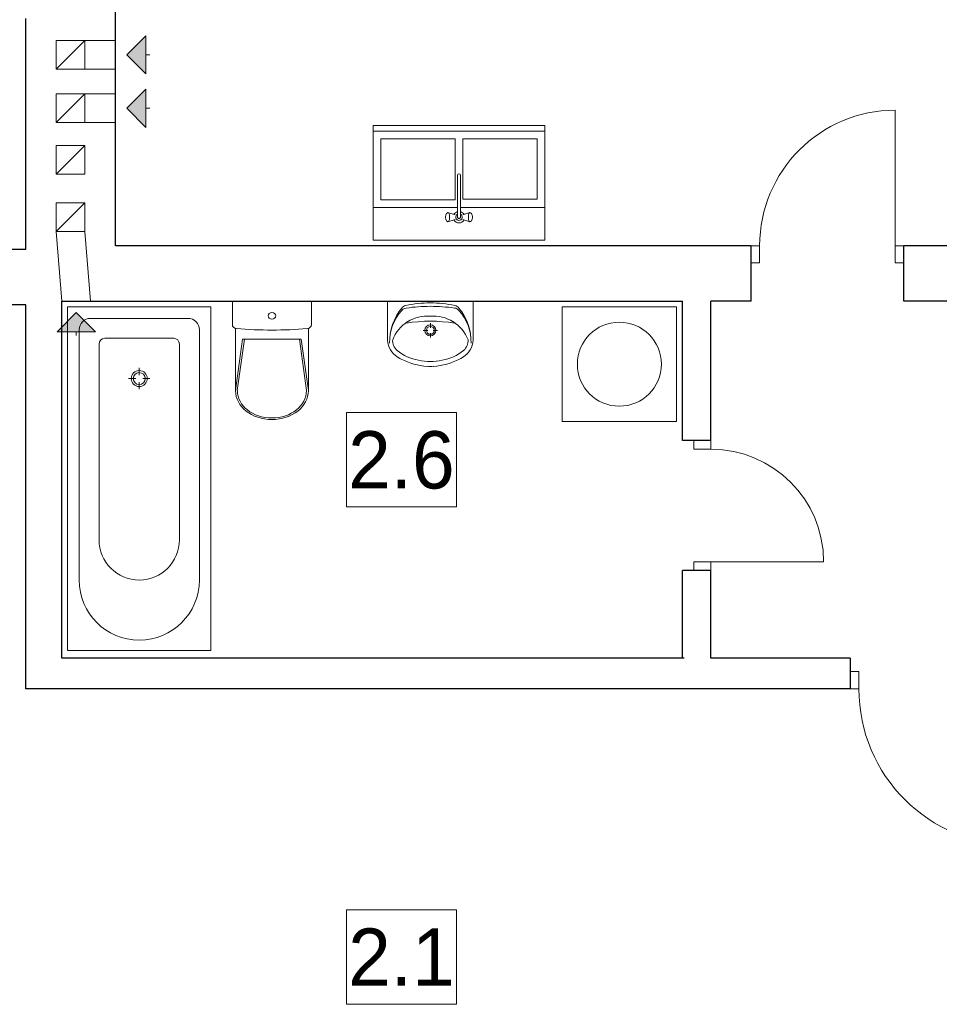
# Model space of a CAD drawing. Extents: x -613240 to -325500, y -25863 to 152403.
# Tile 190 of 254: x -427096 to -422279, y 101060 to 106217. Entities that reach past the tile are written whole.
import ezdxf

# ---------------------------------------------------------------- set-up
doc = ezdxf.new("R2010")
doc.units = 0
doc.header["$MEASUREMENT"] = 0
for name, color, linetype, lineweight in [('INWENT OPISY_Nr_Pióra__21', 7, 'Continuous', 9), ('INWENT wyposarzenie_Nr_Pióra__21', 7, 'Continuous', 9), ('INWENT. DRZWI_Nr_Pióra__5', 7, 'Continuous', 13), ('INWENT.ŚCIANY_Nr_Pióra__1', 7, 'Continuous', 25), ('Istniejące kominy_Nr_Pióra__21', 7, 'Continuous', 9)]:
    doc.layers.add(name, color=color, linetype=linetype, lineweight=lineweight)
doc.layers.add('INWENT wyposarzenie', color=7, linetype='Continuous')
doc.layers.add('Istniejące kominy', color=7, linetype='Continuous')
doc.styles.add('GENERATED_STYLE_3', font='txt')

# ---------------------------------------------------------------- blocks, each defined once
blk = doc.blocks.new('Symbol WC 2 14_335', base_point=(-425567.7, 104742.6))
at = {"layer": 'INWENT wyposarzenie_Nr_Pióra__21', "linetype": 'Continuous'}
for p, q in [((-425567.7, 104742.6), (-425982.2, 104742.6)), ((-425982.2, 104742.6), (-425982.2, 104620.1)), ((-425567.7, 104742.6), (-425567.7, 104620.1)), ((-425965.8, 104600.5), (-425965.8, 104273.7)), ((-425584.1, 104600.3), (-425584.1, 104273.7)), ((-425965.8, 104274.1), (-425928.7, 104543)), ((-425956.1, 104274.1), (-425918.9, 104543)), ((-425774.9, 104543), (-425928.7, 104543)), ((-425774.9, 104543), (-425621.2, 104543)), ((-425593.8, 104274.1), (-425631, 104543)), ((-425584.1, 104274.1), (-425621.2, 104543))]:
    blk.add_line(p, q, dxfattribs=at)
blk.add_ellipse((-425774.9, 104665.3), major_axis=(20.1, 0), ratio=0.857479, dxfattribs=at)
for centre, major_axis, ratio, start_param, end_param in [((-425958.1, 104620.1), (24.1, 0), 0.857479, 3.141593, 4.611974), ((-425774.9, 106112), (1773.6, 0), 0.857479, 4.607542, 4.817358), ((-425591.7, 104620.1), (24.1, 0), 0.857479, 4.821789, 6.283185), ((-425774.9, 104273.7), (190.8, 0), 0.791506, 3.141593, 6.283185), ((-425774.9, 104274.1), (181.1, 0), 0.790357, 3.141593, 6.283185)]:
    blk.add_ellipse(centre, major_axis=major_axis, ratio=ratio, start_param=start_param, end_param=end_param, dxfattribs=at)
blk = doc.blocks.new('Symbol Umywalka 14_336', base_point=(-424719.9, 104400.9))
at = {"layer": 'INWENT wyposarzenie_Nr_Pióra__21', "linetype": 'Continuous'}
for p, q in [((-424719.9, 104742.6), (-425169.9, 104742.6)), ((-425169.9, 104742.6), (-425169.9, 104552.2)), ((-425015.8, 104742.6), (-424874.1, 104742.6)), ((-424719.9, 104742.6), (-424719.9, 104552.2)), ((-424944.9, 104627.7), (-424944.9, 104603.7)), ((-424982.8, 104589.8), (-424958.7, 104589.8)), ((-424944.9, 104575.9), (-424944.9, 104551.9)), ((-424931, 104589.8), (-424907, 104589.8))]:
    blk.add_line(p, q, dxfattribs=at)
for radius in [29.2, 20.8]:
    blk.add_circle((-424944.9, 104589.8), radius, dxfattribs=at)
for centre, radius, start, end in [((-424949.2, 104170.2), 563.3, 89.5672, 102.7715), ((-424940.2, 104170.2), 563.3, 77.306, 90.5103), ((-424875.3, 104527.6), 283, 140.7422, 180.9847), ((-424904.1, 104526.1), 254.3, 138.602, 180.7542), ((-425066.7, 104669.4), 37.5, 97.9079, 138.602), ((-425065.4, 104683), 37.5, 102.7715, 140.7422), ((-424939.5, 103754.2), 961.5, 90.3225, 97.9079), ((-424949.3, 103754.2), 961.5, 82.1696, 89.755), ((-424823.4, 104669.6), 37.5, 41.4755, 82.1696), ((-424824.6, 104683.1), 37.5, 39.3352, 77.306), ((-425014.5, 104527.5), 283, 359.0928, 39.3352), ((-424985.8, 104526), 254.3, 359.3233, 41.4755), ((-424955.7, 104466.8), 200.6, 122.8442, 158.4481), ((-424944.9, 103817), 820.7, 81.1734, 98.8204), ((-424961, 104463.5), 200.5, 85.394, 121.0561), ((-424928.8, 104463.5), 200.5, 58.9439, 94.606), ((-424934.2, 104466.8), 200.6, 21.5519, 57.1558), ((-425055.6, 104547.3), 114.5, 177.5448, 231.2546), ((-425075, 104535.8), 67.5, 176.0694, 229.1984), ((-424814.9, 104535.8), 67.5, 310.8016, 3.9306), ((-424834.3, 104547.3), 114.5, 308.7454, 2.4552), ((-424964.5, 104673.7), 244.1, 230.7149, 260.0022), ((-424925.4, 104673.7), 244.1, 279.9978, 309.2851), ((-425016.4, 104596.4), 177.3, 231.3152, 242.8429), ((-424933.5, 104770.6), 370.2, 243.7403, 265.7948), ((-424944.9, 104689.8), 263.9, 256.4334, 283.5666), ((-424956.3, 104770.6), 370.2, 274.2052, 296.2597), ((-424873.5, 104596.4), 177.3, 297.1571, 308.6848), ((-424944.9, 104625.9), 225, 265.9876, 274.0124)]:
    blk.add_arc(centre, radius, start, end, dxfattribs=at)
blk = doc.blocks.new('Symbol Wanna 14_337', base_point=(-426094.9, 104712.6))
at = {"layer": 'INWENT wyposarzenie_Nr_Pióra__21', "linetype": 'Continuous'}
for p, q in [((-426844.9, 102912.6), (-426844.9, 104712.6)), ((-426844.9, 104712.6), (-426094.9, 104712.6)), ((-426094.9, 102912.6), (-426094.9, 104712.6)), ((-426724.9, 104652.6), (-426215, 104652.6)), ((-426784.9, 104592.6), (-426784.9, 103282.2)), ((-426154.9, 104592.6), (-426154.9, 103282.2)), ((-426650.6, 104548.2), (-426289.3, 104548.2)), ((-426680.6, 103492.9), (-426680.6, 104518.2)), ((-426259.3, 103492.9), (-426259.3, 104518.2)), ((-426469.9, 104356), (-426469.9, 104393.1)), ((-426488.4, 104337.6), (-426525.4, 104337.6)), ((-426469.9, 104319.2), (-426469.9, 104282.2)), ((-426451.5, 104337.6), (-426414.5, 104337.6)), ((-426844.9, 102912.6), (-426094.9, 102912.6))]:
    blk.add_line(p, q, dxfattribs=at)
for radius in [41.9, 31.3]:
    blk.add_circle((-426469.9, 104337.6), radius, dxfattribs=at)
for centre, radius, start, end in [((-426724.9, 104592.6), 60, 90, 180), ((-426215, 104592.6), 60, 0, 90), ((-426650.6, 104518.2), 30, 90, 180), ((-426289.3, 104518.2), 30, 0, 90), ((-426469.9, 103492.9), 210.6, 180, 0), ((-426469.9, 103282.2), 315, 180, 0)]:
    blk.add_arc(centre, radius, start, end, dxfattribs=at)
blk = doc.blocks.new('Linia_34', base_point=(-426534.9, 106032.6))
at = {"layer": 'Istniejące kominy_Nr_Pióra__21', "linetype": 'Continuous'}
blk.add_hatch(color=256, dxfattribs=at).paths.add_polyline_path([(-426534.9, 106032.6), (-426434.9, 106132.6), (-426434.9, 105932.6)], flags=0)
for p, q in [((-426534.9, 106032.6), (-426434.9, 106132.6)), ((-426434.9, 106132.6), (-426434.9, 105932.6)), ((-426534.9, 106032.6), (-426434.9, 105932.6)), ((-426434.9, 106032.6), (-426414.9, 106032.6))]:
    blk.add_line(p, q, dxfattribs=at)
blk = doc.blocks.new('Linia_35', base_point=(-426534.9, 105752.6))
at = {"layer": 'Istniejące kominy_Nr_Pióra__21', "linetype": 'Continuous'}
blk.add_hatch(color=256, dxfattribs=at).paths.add_polyline_path([(-426534.9, 105752.6), (-426434.9, 105852.6), (-426434.9, 105652.6)], flags=0)
for p, q in [((-426534.9, 105752.6), (-426434.9, 105852.6)), ((-426434.9, 105852.6), (-426434.9, 105652.6)), ((-426534.9, 105752.6), (-426434.9, 105652.6)), ((-426434.9, 105752.6), (-426414.9, 105752.6))]:
    blk.add_line(p, q, dxfattribs=at)
blk = doc.blocks.new('Linia_36', base_point=(-426799.9, 104682.6))
at = {"layer": 'Istniejące kominy_Nr_Pióra__21', "linetype": 'Continuous'}
blk.add_hatch(color=256, dxfattribs=at).paths.add_polyline_path([(-426799.9, 104682.6), (-426699.9, 104582.6), (-426899.9, 104582.6)], flags=0)
for p, q in [((-426799.9, 104682.6), (-426899.9, 104582.6)), ((-426799.9, 104682.6), (-426699.9, 104582.6)), ((-426699.9, 104582.6), (-426899.9, 104582.6)), ((-426799.9, 104582.6), (-426799.9, 104562.6))]:
    blk.add_line(p, q, dxfattribs=at)

msp = doc.modelspace()

# ---------------------------------------------------------------- linework, layer by layer
at = {"layer": 'INWENT wyposarzenie_Nr_Pióra__21', "linetype": 'Continuous'}
for p, q in [((-425244.9, 105662.6), (-425244.9, 105612.6)), ((-425244.9, 105662.6), (-424344.9, 105662.6)), ((-425244.9, 105662.6), (-425244.9, 105062.6)), ((-424344.9, 105662.6), (-424344.9, 105612.6)), ((-424344.9, 105662.6), (-424344.9, 105062.6)), ((-425244.9, 105632.6), (-424344.9, 105632.6)), ((-425244.9, 105232.6), (-425244.9, 105632.6)), ((-424344.9, 105632.6), (-424344.9, 105232.6)), ((-425204.9, 105592.6), (-425204.9, 105272.6)), ((-424814.9, 105592.6), (-425204.9, 105592.6)), ((-424814.9, 105272.6), (-424814.9, 105592.6)), ((-424774.9, 105592.6), (-424384.9, 105592.6)), ((-424774.9, 105592.6), (-424774.9, 105277.6)), ((-424384.9, 105592.6), (-424384.9, 105277.6)), ((-424802.8, 105181.2), (-424802.8, 105401.5)), ((-424787.1, 105401.5), (-424787.1, 105181.2)), ((-425204.9, 105272.6), (-424814.9, 105272.6)), ((-424774.9, 105277.6), (-424384.9, 105277.6)), ((-424802.8, 105232.6), (-425244.9, 105232.6)), ((-424864.9, 105186.1), (-424864.1, 105192.6)), ((-424864.1, 105192.6), (-424862.6, 105197.9)), ((-424862.6, 105197.9), (-424860.5, 105201.4)), ((-424855.3, 105205.2), (-424860.5, 105201.4)), ((-424855.3, 105205.2), (-424852.5, 105206.6)), ((-424852.5, 105206.6), (-424849.7, 105205.2)), ((-424815, 105194.6), (-424852.5, 105206.6)), ((-424849.7, 105205.2), (-424847.3, 105201)), ((-424847.3, 105201), (-424845.4, 105194.6)), ((-424845.4, 105194.6), (-424844.5, 105186.8)), ((-424344.9, 105232.6), (-424787.1, 105232.6)), ((-424774.8, 105194.6), (-424737.4, 105206.6)), ((-424745.4, 105186.8), (-424744.5, 105194.6)), ((-424744.5, 105194.6), (-424742.6, 105201)), ((-424742.6, 105201), (-424740.2, 105205.2)), ((-424740.2, 105205.2), (-424737.4, 105206.6)), ((-424737.4, 105206.6), (-424734.6, 105205.2)), ((-424734.6, 105205.2), (-424729.4, 105201.4)), ((-424729.4, 105201.4), (-424727.3, 105197.9)), ((-424727.3, 105197.9), (-424725.8, 105192.6)), ((-424725.8, 105192.6), (-424725, 105186.1)), ((-424864.9, 105179.1), (-424864.9, 105186.1)), ((-424864.1, 105172.6), (-424864.9, 105179.1)), ((-424862.6, 105167.3), (-424864.1, 105172.6)), ((-424860.5, 105163.8), (-424862.6, 105167.3)), ((-424855.3, 105160.1), (-424860.5, 105163.8)), ((-424852.5, 105158.6), (-424855.3, 105160.1)), ((-424815, 105170.6), (-424852.5, 105158.6)), ((-424849.7, 105160.1), (-424852.5, 105158.6)), ((-424847.3, 105164.2), (-424849.7, 105160.1)), ((-424845.4, 105170.6), (-424847.3, 105164.2)), ((-424844.5, 105178.4), (-424845.4, 105170.6)), ((-424844.5, 105186.8), (-424844.5, 105178.4)), ((-424774.8, 105170.6), (-424737.4, 105158.6)), ((-424745.4, 105178.4), (-424745.4, 105186.8)), ((-424744.5, 105170.6), (-424745.4, 105178.4)), ((-424742.6, 105164.2), (-424744.5, 105170.6)), ((-424740.2, 105160.1), (-424742.6, 105164.2)), ((-424737.4, 105158.6), (-424740.2, 105160.1)), ((-424734.6, 105160.1), (-424737.4, 105158.6)), ((-424734.6, 105160.1), (-424729.4, 105163.8)), ((-424727.3, 105167.3), (-424729.4, 105163.8)), ((-424725.8, 105172.6), (-424727.3, 105167.3)), ((-424725, 105179.1), (-424725.8, 105172.6)), ((-424725, 105186.1), (-424725, 105179.1)), ((-424344.9, 105062.6), (-425244.9, 105062.6)), ((-424254.9, 104112.6), (-424254.9, 104712.6)), ((-424254.9, 104712.6), (-423654.9, 104712.6)), ((-423654.9, 104712.6), (-423654.9, 104112.6)), ((-423654.9, 104112.6), (-424254.9, 104112.6))]:
    msp.add_line(p, q, dxfattribs=at)
msp.add_circle((-423954.9, 104412.6), 220, dxfattribs=at)
for centre, radius, start, end in [((-424794.9, 105401.5), 7.88, 0, 180), ((-424794.9, 105182.6), 30, 105.2253, 152.0235), ((-424794.9, 105182.6), 16.8, 118.0549, 61.9451), ((-424794.9, 105182.6), 30, 27.9765, 74.7747), ((-424794.9, 105182.6), 30, 207.9765, 332.0235), ((-424794.9, 105182.6), 8, 190, 350)]:
    msp.add_arc(centre, radius, start, end, dxfattribs=at)
at = {"layer": 'INWENT. DRZWI_Nr_Pióra__5', "linetype": 'Continuous'}
for p, q in [((-422509.9, 105032.6), (-422509.9, 105742.6)), ((-423264.9, 105032.6), (-423219.9, 105032.6)), ((-423219.9, 105032.6), (-423219.9, 104942.6)), ((-422464.9, 105032.6), (-422509.9, 105032.6)), ((-422509.9, 105032.6), (-422509.9, 104942.6)), ((-423219.9, 104942.6), (-423264.9, 104942.6)), ((-422509.9, 104942.6), (-422464.9, 104942.6)), ((-423564.9, 103967.6), (-423564.9, 104012.6)), ((-423474.9, 104012.6), (-423474.9, 103967.6)), ((-423474.9, 103967.6), (-423564.9, 103967.6)), ((-423474.9, 103377.6), (-423564.9, 103377.6)), ((-423564.9, 103377.6), (-423564.9, 103332.6)), ((-423474.9, 103377.6), (-422884.9, 103377.6)), ((-423474.9, 103332.6), (-423474.9, 103377.6)), ((-422699.9, 102802.6), (-422744.9, 102802.6)), ((-422699.9, 102712.6), (-422699.9, 102802.6)), ((-422744.9, 102712.6), (-422699.9, 102712.6))]:
    msp.add_line(p, q, dxfattribs=at)
for centre, radius, start, end in [((-422509.9, 105032.6), 710, 90, 180), ((-423474.9, 103377.6), 590, 0, 90), ((-421879.9, 102712.6), 820, 180, 270)]:
    msp.add_arc(centre, radius, start, end, dxfattribs=at)
at = {"layer": 'INWENT.ŚCIANY_Nr_Pióra__1', "linetype": 'Continuous'}
for p, q in [((-426594.9, 105032.6), (-426594.9, 106292.6)), ((-427064.9, 105012.6), (-427064.9, 106222.6)), ((-427064.9, 105012.6), (-427664.9, 105012.6)), ((-423264.9, 105032.6), (-426594.9, 105032.6)), ((-423264.9, 104742.6), (-423264.9, 105032.6)), ((-422464.9, 104742.6), (-422464.9, 105032.6)), ((-421574.9, 105032.6), (-422464.9, 105032.6)), ((-426874.9, 102872.6), (-426874.9, 104742.6)), ((-426874.9, 104742.6), (-423624.9, 104742.6)), ((-423624.9, 104012.6), (-423624.9, 104742.6)), ((-423264.9, 104742.6), (-423474.9, 104742.6)), ((-423474.9, 104012.6), (-423474.9, 104742.6)), ((-419454.9, 104742.6), (-422464.9, 104742.6)), ((-427064.9, 104722.6), (-427664.9, 104722.6)), ((-427064.9, 102712.6), (-427064.9, 104722.6)), ((-423474.9, 104012.6), (-423624.9, 104012.6)), ((-423624.9, 102872.6), (-423624.9, 103332.6)), ((-423474.9, 103332.6), (-423624.9, 103332.6)), ((-423474.9, 102872.6), (-423474.9, 103332.6)), ((-423614.9, 102872.6), (-426874.9, 102872.6)), ((-422744.9, 102872.6), (-423474.9, 102872.6)), ((-422744.9, 102872.6), (-422744.9, 102712.6)), ((-422744.9, 102712.6), (-427064.9, 102712.6))]:
    msp.add_line(p, q, dxfattribs=at)
at = {"layer": 'Istniejące kominy_Nr_Pióra__21', "linetype": 'Continuous'}
for p, q in [((-426904.9, 105957.6), (-426904.9, 106107.6)), ((-426904.9, 106107.6), (-426594.9, 106107.6)), ((-426904.9, 105957.6), (-426754.9, 106107.6)), ((-426754.9, 106107.6), (-426754.9, 105957.6)), ((-426594.9, 105957.6), (-426904.9, 105957.6)), ((-426904.9, 105677.6), (-426904.9, 105827.6)), ((-426904.9, 105827.6), (-426594.9, 105827.6)), ((-426904.9, 105677.6), (-426754.9, 105827.6)), ((-426754.9, 105827.6), (-426754.9, 105677.6)), ((-426594.9, 105677.6), (-426904.9, 105677.6)), ((-426904.9, 105407.6), (-426904.9, 105557.6)), ((-426904.9, 105557.6), (-426754.9, 105557.6)), ((-426904.9, 105407.6), (-426754.9, 105557.6)), ((-426754.9, 105557.6), (-426754.9, 105407.6)), ((-426754.9, 105407.6), (-426904.9, 105407.6)), ((-426904.9, 105107.6), (-426904.9, 105257.6)), ((-426904.9, 105257.6), (-426754.9, 105257.6)), ((-426904.9, 105107.6), (-426754.9, 105257.6)), ((-426754.9, 105257.6), (-426754.9, 105107.6)), ((-426874.9, 104742.6), (-426904.9, 105107.6)), ((-426754.9, 105107.6), (-426904.9, 105107.6)), ((-426754.9, 105107.6), (-426724.9, 104742.6))]:
    msp.add_line(p, q, dxfattribs=at)

# ---------------------------------------------------------------- block references
at = {"layer": 'INWENT wyposarzenie', "color": 104, "linetype": 'Continuous', "lineweight": 13, "true_color": 0x029e21}
for name, p in [('Symbol WC 2 14_335', (-425567.7, 104742.6)), ('Symbol Umywalka 14_336', (-424719.9, 104400.9)), ('Symbol Wanna 14_337', (-426094.9, 104712.6))]:
    msp.add_blockref(name, p, dxfattribs=at)
at = {"layer": 'Istniejące kominy', "linetype": 'Continuous'}
for name, p in [('Linia_34', (-426534.9, 106032.6)), ('Linia_35', (-426534.9, 105752.6)), ('Linia_36', (-426799.9, 104682.6))]:
    msp.add_blockref(name, p, dxfattribs=at)

# ---------------------------------------------------------------- wipeouts: each hides what was drawn before it
at = {"linetype": 'Continuous', "ltscale": 1750450.832425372}
msp.add_wipeout([(-425384.5, 104159.5), (-424808.5, 104159.5), (-424808.5, 103665.4), (-425384.5, 103665.4)], dxfattribs=at).dxf.layer = 'INWENT OPISY_Nr_Pióra__21'
at = {"linetype": 'Continuous', "ltscale": 1748005.847154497}
msp.add_wipeout([(-425384.5, 101554.5), (-424808.5, 101554.5), (-424808.5, 101060.4), (-425384.5, 101060.4)], dxfattribs=at).dxf.layer = 'INWENT OPISY_Nr_Pióra__21'

# ---------------------------------------------------------------- next in the draw order: linework, layer by layer
at = {"layer": 'INWENT OPISY_Nr_Pióra__21', "linetype": 'Continuous', "flags": 128}
for points in [[(-425384.5, 104159.5), (-424808.5, 104159.5), (-424808.5, 103665.4), (-425384.5, 103665.4)], [(-425384.5, 101554.5), (-424808.5, 101554.5), (-424808.5, 101060.4), (-425384.5, 101060.4)]]:
    msp.add_lwpolyline(points, close=True, dxfattribs=at)

# ---------------------------------------------------------------- next in the draw order: texts
at = {"layer": 'INWENT OPISY_Nr_Pióra__21', "linetype": 'Continuous', "char_height": 300, "attachment_point": 8, "style": 'GENERATED_STYLE_3'}
for s, insert in [('{2.6 }', (-425096.5, 103757.4)), ('{2.1 }', (-425096.5, 101157.4))]:
    msp.add_mtext(s, dxfattribs=dict(at, insert=insert))

doc.saveas('drawing.dxf')
